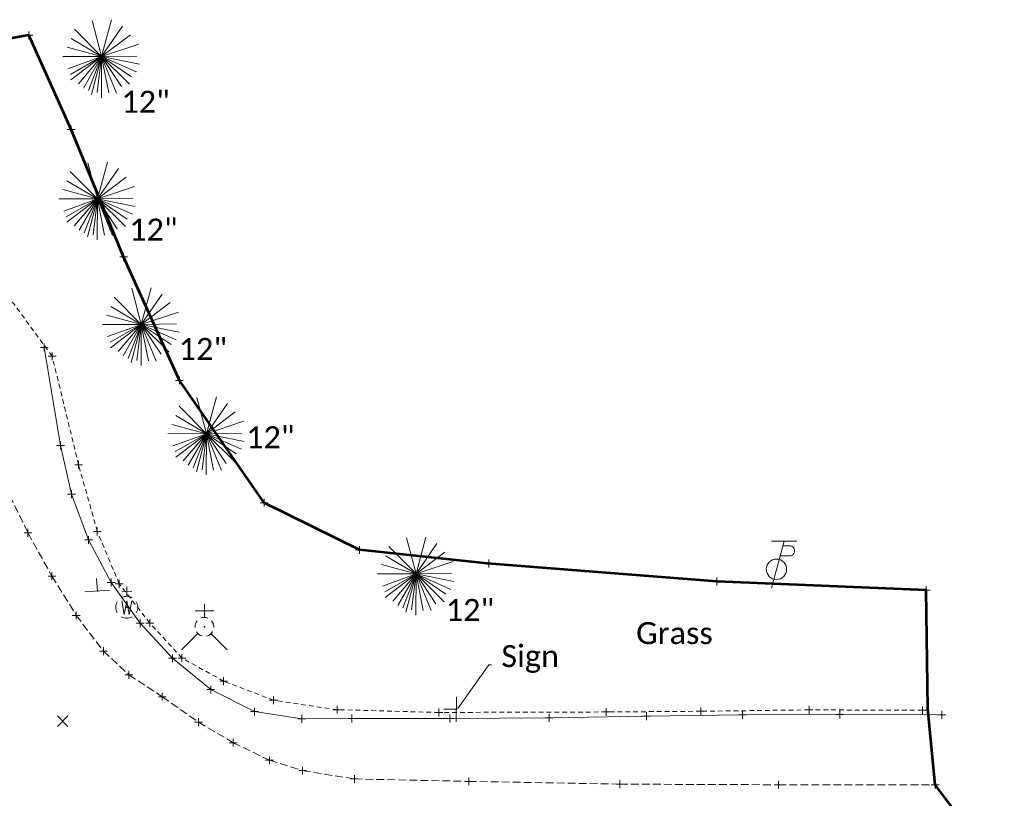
# Model space of a CAD drawing. Extents: x 146022 to 147316, y 438423 to 438809.
# Tile 256 of 256: x 147190 to 147315, y 438637 to 438736. Entities that reach past the tile are written whole.
import ezdxf

# ---------------------------------------------------------------- set-up
doc = ezdxf.new("R2010")
doc.units = 0
doc.header["$MEASUREMENT"] = 0
for name, pattern in [('DGN Style 2', [1.00281, 0.601686, -0.401124]), ('DGN Style 3', [1.403934, 1.00281, -0.401124]), ('grrtex', [0])]:
    doc.linetypes.add(name, pattern=pattern)
for name, color, linetype, lineweight in [('DT_X_Terrain_Boundary', 5, 'Continuous', 0), ('DT_X_Terrain_Ground_Line', 92, 'DGN Style 3', 13), ('PV_X_EOP', 7, 'DGN Style 3', 0), ('RD_X_GR_Rt', 97, 'grrtex', 0), ('RD_X_Text', 7, 'Continuous', 0), ('SN_X_Public', 3, 'Continuous', 0), ('SN_X_Public (Construction)', 3, 'Continuous', 0), ('SV_X_Random_Point (Construction)', 7, 'Continuous', 0), ('SV_X_Toe_of_Slope', 193, 'DGN Style 2', 0), ('SV_X_Top_of_Bank', 97, 'DGN Style 2', 0), ('UT_X_Misc_Cells', 7, 'Continuous', 0), ('UT_X_Water_Cells', 133, 'Continuous', 0), ('UT_X_Water_Cells (Construction)', 133, 'Continuous', 0), ('VG_X_Cells', 3, 'Continuous', 0)]:
    doc.layers.add(name, color=color, linetype=linetype, lineweight=lineweight)
doc.layers.add('SV_X_Shot_Marker (Construction)', color=40, linetype='Continuous', lineweight=0, transparency=0.5)
doc.layers.add('SV_X_Terrain_Boundary', color=7, linetype='Continuous', lineweight=53, plot=False)
doc.styles.add('Style-Calibri Light', font='calibril.ttf')
doc.styles.add('~P_Label - LeftCenter_0', font='calibrii.ttf')
doc.dimstyles.new('_Lbl_Leader_Line', dxfattribs={"dimtxt": 0.14, "dimasz": 0.349999, "dimexe": 0.07, "dimexo": 0.07, "dimgap": 0.07, "dimtad": 1, "dimdec": 0, "dimzin": 11, "dimdsep": 46, "dimtxsty": '~P_Label - LeftCenter_0', "dimcen": 0, "dimse1": 1, "dimse2": 1, "dimclrd": 7, "dimclre": 7, "dimaunit": 1, "dimadec": 4, "dimazin": 2, "dimtfac": 1, "dimtdec": 0, "dimtofl": 0, "dimtmove": 1, "dimatfit": 1, "dimldrblk": 'NONE', "dimfxl": 1, "dimtolj": 1, "dimtzin": 11, "dimlwd": 0, "dimlwe": 0, "dimarcsym": 0})

# ---------------------------------------------------------------- blocks, each defined once
blk = doc.blocks.new('SVPT_48')
at = {"layer": 'SV_X_Shot_Marker (Construction)', "transparency": 33554495}
for p, q in [((-0.025, 0), (0.025, 0)), ((0, 0.025), (0, -0.025))]:
    blk.add_line(p, q, dxfattribs=at)
blk.add_point((0, 0), dxfattribs=at)
blk = doc.blocks.new('SVPT_49')
at = {"layer": 'SV_X_Shot_Marker (Construction)', "transparency": 33554495}
for p, q in [((-0.025, 0), (0.025, 0)), ((0, 0.025), (0, -0.025))]:
    blk.add_line(p, q, dxfattribs=at)
blk.add_point((0, 0), dxfattribs=at)
blk = doc.blocks.new('SVPT_50')
at = {"layer": 'SV_X_Shot_Marker (Construction)', "transparency": 33554495}
for p, q in [((-0.025, 0), (0.025, 0)), ((0, 0.025), (0, -0.025))]:
    blk.add_line(p, q, dxfattribs=at)
blk.add_point((0, 0), dxfattribs=at)
blk = doc.blocks.new('SVPT_51')
at = {"layer": 'SV_X_Shot_Marker (Construction)', "transparency": 33554495}
for p, q in [((-0.025, 0), (0.025, 0)), ((0, 0.025), (0, -0.025))]:
    blk.add_line(p, q, dxfattribs=at)
blk.add_point((0, 0), dxfattribs=at)
blk = doc.blocks.new('SVPT_52')
at = {"layer": 'SV_X_Shot_Marker (Construction)', "transparency": 33554495}
for p, q in [((-0.025, 0), (0.025, 0)), ((0, 0.025), (0, -0.025))]:
    blk.add_line(p, q, dxfattribs=at)
blk.add_point((0, 0), dxfattribs=at)
blk = doc.blocks.new('SVPT_53')
at = {"layer": 'SV_X_Shot_Marker (Construction)', "transparency": 33554495}
for p, q in [((-0.025, 0), (0.025, 0)), ((0, 0.025), (0, -0.025))]:
    blk.add_line(p, q, dxfattribs=at)
blk.add_point((0, 0), dxfattribs=at)
blk = doc.blocks.new('SVPT_54')
at = {"layer": 'SV_X_Shot_Marker (Construction)', "transparency": 33554495}
for p, q in [((0, 0.025), (0, -0.025)), ((-0.025, 0), (0.025, 0))]:
    blk.add_line(p, q, dxfattribs=at)
blk.add_point((0, 0), dxfattribs=at)
blk = doc.blocks.new('SVPT_55')
at = {"layer": 'SV_X_Shot_Marker (Construction)', "transparency": 33554495}
for p, q in [((-0.025, 0), (0.025, 0)), ((0, 0.025), (0, -0.025))]:
    blk.add_line(p, q, dxfattribs=at)
blk.add_point((0, 0), dxfattribs=at)
blk = doc.blocks.new('SVPT_56')
at = {"layer": 'SV_X_Shot_Marker (Construction)', "transparency": 33554495}
for p, q in [((-0.025, 0), (0.025, 0)), ((0, 0.025), (0, -0.025))]:
    blk.add_line(p, q, dxfattribs=at)
blk.add_point((0, 0), dxfattribs=at)
blk = doc.blocks.new('SVPT_57')
at = {"layer": 'SV_X_Shot_Marker (Construction)', "transparency": 33554495}
for p, q in [((-0.025, 0), (0.025, 0)), ((0, 0.025), (0, -0.025))]:
    blk.add_line(p, q, dxfattribs=at)
blk.add_point((0, 0), dxfattribs=at)
blk = doc.blocks.new('SVPT_58')
at = {"layer": 'SV_X_Shot_Marker (Construction)', "transparency": 33554495}
for p, q in [((-0.025, 0), (0.025, 0)), ((0, 0.025), (0, -0.025))]:
    blk.add_line(p, q, dxfattribs=at)
blk.add_point((0, 0), dxfattribs=at)
blk = doc.blocks.new('SVPT_59')
at = {"layer": 'SV_X_Shot_Marker (Construction)', "transparency": 33554495}
for p, q in [((-0.025, 0), (0.025, 0)), ((0, 0.025), (0, -0.025))]:
    blk.add_line(p, q, dxfattribs=at)
blk.add_point((0, 0), dxfattribs=at)
blk = doc.blocks.new('SVPT_60')
at = {"layer": 'SV_X_Shot_Marker (Construction)', "transparency": 33554495}
for p, q in [((-0.025, 0), (0.025, 0)), ((0, 0.025), (0, -0.025))]:
    blk.add_line(p, q, dxfattribs=at)
blk.add_point((0, 0), dxfattribs=at)
blk = doc.blocks.new('SVPT_61')
at = {"layer": 'SV_X_Shot_Marker (Construction)', "transparency": 33554495}
for p, q in [((-0.025, 0), (0.025, 0)), ((0, 0.025), (0, -0.025))]:
    blk.add_line(p, q, dxfattribs=at)
blk.add_point((0, 0), dxfattribs=at)
blk = doc.blocks.new('SVPT_62')
at = {"layer": 'SV_X_Shot_Marker (Construction)', "transparency": 33554495}
for p, q in [((-0.025, 0), (0.025, 0)), ((0, 0.025), (0, -0.025))]:
    blk.add_line(p, q, dxfattribs=at)
blk.add_point((0, 0), dxfattribs=at)
blk = doc.blocks.new('SVPT_63')
at = {"layer": 'SV_X_Shot_Marker (Construction)', "transparency": 33554495}
for p, q in [((-0.025, 0), (0.025, 0)), ((0, 0.025), (0, -0.025))]:
    blk.add_line(p, q, dxfattribs=at)
blk.add_point((0, 0), dxfattribs=at)
blk = doc.blocks.new('SVPT_64')
at = {"layer": 'SV_X_Shot_Marker (Construction)', "transparency": 33554495}
for p, q in [((0, 0.025), (0, -0.025)), ((-0.025, 0), (0.025, 0))]:
    blk.add_line(p, q, dxfattribs=at)
blk.add_point((0, 0), dxfattribs=at)
blk = doc.blocks.new('SVPT_65')
at = {"layer": 'SV_X_Shot_Marker (Construction)', "transparency": 33554495}
for p, q in [((-0.025, 0), (0.025, 0)), ((0, 0.025), (0, -0.025))]:
    blk.add_line(p, q, dxfattribs=at)
blk.add_point((0, 0), dxfattribs=at)
blk = doc.blocks.new('SVPT_66')
at = {"layer": 'SV_X_Shot_Marker (Construction)', "transparency": 33554495}
for p, q in [((-0.025, 0), (0.025, 0)), ((0, 0.025), (0, -0.025))]:
    blk.add_line(p, q, dxfattribs=at)
blk.add_point((0, 0), dxfattribs=at)
blk = doc.blocks.new('SVPT_67')
at = {"layer": 'SV_X_Shot_Marker (Construction)', "transparency": 33554495}
for p, q in [((-0.025, 0), (0.025, 0)), ((0, 0.025), (0, -0.025))]:
    blk.add_line(p, q, dxfattribs=at)
blk.add_point((0, 0), dxfattribs=at)
blk = doc.blocks.new('SVPT_68')
at = {"layer": 'SV_X_Shot_Marker (Construction)', "transparency": 33554495}
for p, q in [((-0.025, 0), (0.025, 0)), ((0, 0.025), (0, -0.025))]:
    blk.add_line(p, q, dxfattribs=at)
blk.add_point((0, 0), dxfattribs=at)
blk = doc.blocks.new('SVPT_69')
at = {"layer": 'SV_X_Shot_Marker (Construction)', "transparency": 33554495}
for p, q in [((-0.025, 0), (0.025, 0)), ((0, 0.025), (0, -0.025))]:
    blk.add_line(p, q, dxfattribs=at)
blk.add_point((0, 0), dxfattribs=at)
blk = doc.blocks.new('SVPT_70')
at = {"layer": 'SV_X_Shot_Marker (Construction)', "transparency": 33554495}
for p, q in [((-0.025, 0), (0.025, 0)), ((0, 0.025), (0, -0.025))]:
    blk.add_line(p, q, dxfattribs=at)
blk.add_point((0, 0), dxfattribs=at)
blk = doc.blocks.new('SVPT_71')
at = {"layer": 'SV_X_Shot_Marker (Construction)', "transparency": 33554495}
for p, q in [((-0.025, 0), (0.025, 0)), ((0, 0.025), (0, -0.025))]:
    blk.add_line(p, q, dxfattribs=at)
blk.add_point((0, 0), dxfattribs=at)
blk = doc.blocks.new('SVPT_72')
at = {"layer": 'SV_X_Shot_Marker (Construction)', "transparency": 33554495}
for p, q in [((-0.025, 0), (0.025, 0)), ((0, 0.025), (0, -0.025))]:
    blk.add_line(p, q, dxfattribs=at)
blk.add_point((0, 0), dxfattribs=at)
blk = doc.blocks.new('SVPT_73')
at = {"layer": 'SV_X_Shot_Marker (Construction)', "transparency": 33554495}
for p, q in [((-0.025, 0), (0.025, 0)), ((0, 0.025), (0, -0.025))]:
    blk.add_line(p, q, dxfattribs=at)
blk.add_point((0, 0), dxfattribs=at)
blk = doc.blocks.new('SVPT_74')
at = {"layer": 'SV_X_Shot_Marker (Construction)', "transparency": 33554495}
for p, q in [((-0.025, 0), (0.025, 0)), ((0, 0.025), (0, -0.025))]:
    blk.add_line(p, q, dxfattribs=at)
blk.add_point((0, 0), dxfattribs=at)
blk = doc.blocks.new('WGV')
at = {"layer": 'UT_X_Water_Cells', "color": 133, "linetype": 'Continuous', "lineweight": 0}
for p, q in [((0, 0.07), (0, 0.1336)), ((0.0318, 0.1018), (-0.0318, 0.1018))]:
    blk.add_line(p, q, dxfattribs=at)
at = {"layer": 'UT_X_Water_Cells', "color": 133, "linetype": 'Continuous', "lineweight": 0, "flags": 128}
blk.add_lwpolyline([(-0.0318, 0.041), (-0.0159, -0.0452), (0, 0.041), (0.016, -0.0452), (0.0318, 0.041)], dxfattribs=at)
at = {"layer": 'UT_X_Water_Cells', "color": 133, "linetype": 'Continuous', "lineweight": 0}
for start, end in [(60.01836, 120.01574), (330.01836, 29.98164), (239.98426, 299.98164)]:
    blk.add_arc((0, 0.0001), 0.07, start, end, dxfattribs=at)
at = {"layer": 'UT_X_Water_Cells', "color": 133, "linetype": 'Continuous', "lineweight": 0, "extrusion": (0, 0, -1)}
blk.add_arc((0, 0.0001), 0.07, 330.01836, 29.98164, dxfattribs=at)
at = {"layer": 'UT_X_Water_Cells (Construction)', "color": 133, "linetype": 'Continuous', "lineweight": 30}
blk.add_point((0, 0), dxfattribs=at)
blk = doc.blocks.new('SVPT_75')
at = {"layer": 'SV_X_Shot_Marker (Construction)', "transparency": 33554495}
for p, q in [((-0.025, 0), (0.025, 0)), ((0, 0.025), (0, -0.025))]:
    blk.add_line(p, q, dxfattribs=at)
blk.add_point((0, 0), dxfattribs=at)
blk = doc.blocks.new('SVPT_76')
at = {"layer": 'SV_X_Shot_Marker (Construction)', "transparency": 33554495}
for p, q in [((-0.025, 0), (0.025, 0)), ((0, 0.025), (0, -0.025))]:
    blk.add_line(p, q, dxfattribs=at)
blk.add_point((0, 0), dxfattribs=at)
blk = doc.blocks.new('SVPT_77')
at = {"layer": 'SV_X_Shot_Marker (Construction)', "transparency": 33554495}
for p, q in [((-0.025, 0), (0.025, 0)), ((0, 0.025), (0, -0.025))]:
    blk.add_line(p, q, dxfattribs=at)
blk.add_point((0, 0), dxfattribs=at)
blk = doc.blocks.new('SVPT_78')
at = {"layer": 'SV_X_Shot_Marker (Construction)', "transparency": 33554495}
for p, q in [((-0.025, 0), (0.025, 0)), ((0, 0.025), (0, -0.025))]:
    blk.add_line(p, q, dxfattribs=at)
blk.add_point((0, 0), dxfattribs=at)
blk = doc.blocks.new('SVPT_79')
at = {"layer": 'SV_X_Shot_Marker (Construction)', "transparency": 33554495}
for p, q in [((-0.025, 0), (0.025, 0)), ((0, 0.025), (0, -0.025))]:
    blk.add_line(p, q, dxfattribs=at)
blk.add_point((0, 0), dxfattribs=at)
blk = doc.blocks.new('SGN1P_1')
at = {"layer": 'SN_X_Public', "color": 3, "linetype": 'Continuous', "lineweight": 0}
for p, q in [((0, 0.08), (0, -0.08)), ((0, 0), (-0.08, 0))]:
    blk.add_line(p, q, dxfattribs=at)
at = {"layer": 'SN_X_Public (Construction)', "color": 3, "linetype": 'Continuous', "lineweight": 30}
blk.add_point((0, 0), dxfattribs=at)
blk = doc.blocks.new('FH')
at = {"layer": 'UT_X_Water_Cells', "color": 133, "linetype": 'Continuous', "lineweight": 0}
for p, q in [((-0.0001, 0.0602), (-0.0001, 0.1462)), ((0.0599, 0.1032), (-0.0601, 0.1032)), ((-0.0423, -0.0424), (-0.1463, -0.1463)), ((0.0423, -0.0424), (0.1463, -0.1463))]:
    blk.add_line(p, q, dxfattribs=at)
for start, end in [(140.02099, 184.06293), (68.13946, 112.03798), (356.01648, 39.98885), (211.87877, 255.84793), (283.82389, 329.90967)]:
    blk.add_arc((0, 0), 0.06, start, end, dxfattribs=at)
at = {"layer": 'UT_X_Water_Cells (Construction)', "color": 133, "linetype": 'Continuous', "lineweight": 30}
blk.add_point((0, 0), dxfattribs=at)
blk.add_point((0, 0), dxfattribs=at)
blk = doc.blocks.new('SGN1P_2')
at = {"layer": 'SN_X_Public', "color": 3, "linetype": 'Continuous', "lineweight": 0}
for p, q in [((0, 0.08), (0, -0.08)), ((0, 0), (-0.08, 0))]:
    blk.add_line(p, q, dxfattribs=at)
at = {"layer": 'SN_X_Public (Construction)', "color": 3, "linetype": 'Continuous', "lineweight": 30}
blk.add_point((0, 0), dxfattribs=at)
blk = doc.blocks.new('ETREE')
at = {"layer": 'VG_X_Cells', "color": 3, "linetype": 'Continuous', "lineweight": 0}
for p, q in [((0, 0), (-0.0617, 0.2307)), ((0, 0), (0.0628, 0.2349)), ((0, 0), (0.1328, 0.1943)), ((0, 0), (-0.1745, 0.1743)), ((0, 0), (0.1828, 0.1403)), ((0, 0), (-0.1953, 0.1148)), ((0, 0), (0.2368, 0.0803)), ((-0.2467, 0), (0, 0)), ((0, 0), (-0.2207, 0.0592)), ((0, 0), (-0.2145, -0.0781)), ((0, 0), (-0.1992, -0.1141)), ((0, 0), (-0.1953, -0.1497)), ((0, 0), (-0.1472, -0.1733)), ((0, 0), (-0.1159, -0.2007)), ((0, 0), (-0.0832, -0.217)), ((0, 0), (-0.0632, -0.2428)), ((0, 0), (-0.0271, -0.2296)), ((0, 0), (0.2255, 0.0046)), ((0, -0.262), (0, 0)), ((0, 0), (0.0461, -0.2318)), ((0, 0), (0.0967, -0.2334)), ((0, 0), (0.1268, -0.1897)), ((0, 0), (0.1794, -0.1761)), ((0, 0), (0.1911, -0.1277)), ((0, 0), (0.2233, -0.0971)), ((0, 0), (0.2414, -0.0479))]:
    blk.add_line(p, q, dxfattribs=at)
blk = doc.blocks.new('ETREE_1')
at = {"layer": 'VG_X_Cells', "color": 3, "linetype": 'Continuous', "lineweight": 0}
for p, q in [((0, 0), (-0.0617, 0.2307)), ((0, 0), (0.0628, 0.2349)), ((0, 0), (0.1328, 0.1943)), ((0, 0), (-0.1745, 0.1743)), ((0, 0), (0.1828, 0.1403)), ((0, 0), (-0.1953, 0.1148)), ((0, 0), (0.2368, 0.0803)), ((-0.2468, 0), (0, 0)), ((0, 0), (-0.2207, 0.0592)), ((0, 0), (-0.2145, -0.0781)), ((0, 0), (-0.1992, -0.1141)), ((0, 0), (-0.1953, -0.1497)), ((0, 0), (-0.1472, -0.1733)), ((0, 0), (-0.1159, -0.2007)), ((0, 0), (-0.0832, -0.217)), ((0, 0), (-0.0632, -0.2428)), ((0, 0), (-0.0271, -0.2296)), ((0, 0), (0.2255, 0.0046)), ((0, -0.262), (0, 0)), ((0, 0), (0.0461, -0.2318)), ((0, 0), (0.0967, -0.2334)), ((0, 0), (0.1268, -0.1897)), ((0, 0), (0.1794, -0.1761)), ((0, 0), (0.1911, -0.1277)), ((0, 0), (0.2233, -0.0971)), ((0, 0), (0.2414, -0.0479))]:
    blk.add_line(p, q, dxfattribs=at)
blk = doc.blocks.new('ETREE_2')
at = {"layer": 'VG_X_Cells', "color": 3, "linetype": 'Continuous', "lineweight": 0}
for p, q in [((0, 0), (-0.0617, 0.2307)), ((0, 0), (0.0628, 0.2349)), ((0, 0), (0.1328, 0.1943)), ((0, 0), (-0.1745, 0.1743)), ((0, 0), (0.1828, 0.1403)), ((0, 0), (-0.1953, 0.1148)), ((0, 0), (0.2368, 0.0803)), ((-0.2468, 0), (0, 0)), ((0, 0), (-0.2207, 0.0592)), ((0, 0), (-0.2145, -0.0781)), ((0, 0), (-0.1992, -0.1141)), ((0, 0), (-0.1953, -0.1497)), ((0, 0), (-0.1472, -0.1733)), ((0, 0), (-0.1159, -0.2008)), ((0, 0), (-0.0833, -0.217)), ((0, 0), (-0.0632, -0.2428)), ((0, 0), (-0.0271, -0.2296)), ((0, 0), (0.2255, 0.0046)), ((0, -0.262), (0, 0)), ((0, 0), (0.0461, -0.2318)), ((0, 0), (0.0967, -0.2334)), ((0, 0), (0.1268, -0.1897)), ((0, 0), (0.1794, -0.1761)), ((0, 0), (0.1911, -0.1277)), ((0, 0), (0.2233, -0.0971)), ((0, 0), (0.2414, -0.0479))]:
    blk.add_line(p, q, dxfattribs=at)
blk = doc.blocks.new('ETREE_3')
at = {"layer": 'VG_X_Cells', "color": 3, "linetype": 'Continuous', "lineweight": 0}
for p, q in [((0, 0), (-0.0617, 0.2307)), ((0, 0), (0.0628, 0.2349)), ((0, 0), (0.1328, 0.1943)), ((0, 0), (-0.1745, 0.1743)), ((0, 0), (0.1828, 0.1403)), ((0, 0), (-0.1953, 0.1148)), ((0, 0), (0.2368, 0.0803)), ((-0.2467, 0), (0, 0)), ((0, 0), (-0.2207, 0.0592)), ((0, 0), (-0.2145, -0.0781)), ((0, 0), (-0.1992, -0.1141)), ((0, 0), (-0.1953, -0.1497)), ((0, 0), (-0.1472, -0.1733)), ((0, 0), (-0.1159, -0.2007)), ((0, 0), (-0.0832, -0.217)), ((0, 0), (-0.0632, -0.2428)), ((0, 0), (-0.0271, -0.2296)), ((0, 0), (0.2255, 0.0046)), ((0, -0.262), (0, 0)), ((0, 0), (0.0461, -0.2318)), ((0, 0), (0.0967, -0.2334)), ((0, 0), (0.1268, -0.1897)), ((0, 0), (0.1794, -0.1761)), ((0, 0), (0.1911, -0.1277)), ((0, 0), (0.2233, -0.0971)), ((0, 0), (0.2414, -0.0479))]:
    blk.add_line(p, q, dxfattribs=at)
blk = doc.blocks.new('ETREE_4')
at = {"layer": 'VG_X_Cells', "color": 3, "linetype": 'Continuous', "lineweight": 0}
for p, q in [((0, 0), (-0.0618, 0.2307)), ((0, 0), (0.0628, 0.2349)), ((0, 0), (0.1327, 0.1943)), ((0, 0), (-0.1745, 0.1743)), ((0, 0), (0.1828, 0.1403)), ((0, 0), (-0.1953, 0.1148)), ((0, 0), (0.2368, 0.0803)), ((0, 0), (-0.2207, 0.0592)), ((0, 0), (0.2255, 0.0046)), ((-0.2468, 0), (0, 0)), ((0, 0), (-0.2145, -0.0781)), ((0, 0), (-0.1992, -0.1141)), ((0, 0), (-0.1953, -0.1498)), ((0, 0), (-0.1473, -0.1733)), ((0, 0), (-0.1159, -0.2007)), ((0, 0), (-0.0833, -0.217)), ((0, 0), (-0.0632, -0.2428)), ((0, 0), (-0.0271, -0.2296)), ((0, -0.262), (0, 0)), ((0, 0), (0.0461, -0.2318)), ((0, 0), (0.0967, -0.2334)), ((0, 0), (0.1268, -0.1897)), ((0, 0), (0.1794, -0.1761)), ((0, 0), (0.1911, -0.1278)), ((0, 0), (0.2233, -0.0971)), ((0, 0), (0.2414, -0.0479))]:
    blk.add_line(p, q, dxfattribs=at)
blk = doc.blocks.new('SVPT_80')
at = {"layer": 'SV_X_Shot_Marker (Construction)', "transparency": 33554495}
for p, q in [((-0.025, 0), (0.025, 0)), ((0, 0.025), (0, -0.025))]:
    blk.add_line(p, q, dxfattribs=at)
blk.add_point((0, 0), dxfattribs=at)
blk = doc.blocks.new('SVPT_81')
at = {"layer": 'SV_X_Shot_Marker (Construction)', "transparency": 33554495}
for p, q in [((-0.025, 0), (0.025, 0)), ((0, 0.025), (0, -0.025))]:
    blk.add_line(p, q, dxfattribs=at)
blk.add_point((0, 0), dxfattribs=at)
blk = doc.blocks.new('SVPT_82')
at = {"layer": 'SV_X_Shot_Marker (Construction)', "transparency": 33554495}
for p, q in [((-0.025, 0), (0.025, 0)), ((0, 0.025), (0, -0.025))]:
    blk.add_line(p, q, dxfattribs=at)
blk.add_point((0, 0), dxfattribs=at)
blk = doc.blocks.new('SVPT_83')
at = {"layer": 'SV_X_Shot_Marker (Construction)', "transparency": 33554495}
for p, q in [((-0.025, 0), (0.025, 0)), ((0, 0.025), (0, -0.025))]:
    blk.add_line(p, q, dxfattribs=at)
blk.add_point((0, 0), dxfattribs=at)
blk = doc.blocks.new('SVPT_84')
at = {"layer": 'SV_X_Shot_Marker (Construction)', "transparency": 33554495}
for p, q in [((-0.025, 0), (0.025, 0)), ((0, 0.025), (0, -0.025))]:
    blk.add_line(p, q, dxfattribs=at)
blk.add_point((0, 0), dxfattribs=at)
blk = doc.blocks.new('SVPT_85')
at = {"layer": 'SV_X_Shot_Marker (Construction)', "transparency": 33554495}
for p, q in [((-0.025, 0), (0.025, 0)), ((0, 0.025), (0, -0.025))]:
    blk.add_line(p, q, dxfattribs=at)
blk.add_point((0, 0), dxfattribs=at)
blk = doc.blocks.new('SVPT_86')
at = {"layer": 'SV_X_Shot_Marker (Construction)', "transparency": 33554495}
for p, q in [((-0.025, 0), (0.025, 0)), ((0, 0.025), (0, -0.025))]:
    blk.add_line(p, q, dxfattribs=at)
blk.add_point((0, 0), dxfattribs=at)
blk = doc.blocks.new('SVPT_87')
at = {"layer": 'SV_X_Shot_Marker (Construction)', "transparency": 33554495}
for p, q in [((-0.025, 0), (0.025, 0)), ((0, 0.025), (0, -0.025))]:
    blk.add_line(p, q, dxfattribs=at)
blk.add_point((0, 0), dxfattribs=at)
blk = doc.blocks.new('SVPT_88')
at = {"layer": 'SV_X_Shot_Marker (Construction)', "transparency": 33554495}
for p, q in [((-0.025, 0), (0.025, 0)), ((0, 0.025), (0, -0.025))]:
    blk.add_line(p, q, dxfattribs=at)
blk.add_point((0, 0), dxfattribs=at)
blk = doc.blocks.new('SVPT_89')
at = {"layer": 'SV_X_Shot_Marker (Construction)', "transparency": 33554495}
for p, q in [((-0.025, 0), (0.025, 0)), ((0, 0.025), (0, -0.025))]:
    blk.add_line(p, q, dxfattribs=at)
blk.add_point((0, 0), dxfattribs=at)
blk = doc.blocks.new('SVPT_90')
at = {"layer": 'SV_X_Shot_Marker (Construction)', "transparency": 33554495}
for p, q in [((-0.025, 0), (0.025, 0)), ((0, 0.025), (0, -0.025))]:
    blk.add_line(p, q, dxfattribs=at)
blk.add_point((0, 0), dxfattribs=at)
blk = doc.blocks.new('SVPT_91')
at = {"layer": 'SV_X_Shot_Marker (Construction)', "transparency": 33554495}
for p, q in [((0, 0.025), (0, -0.025)), ((-0.025, 0), (0.025, 0))]:
    blk.add_line(p, q, dxfattribs=at)
blk.add_point((0, 0), dxfattribs=at)
blk = doc.blocks.new('SVPT_92')
at = {"layer": 'SV_X_Shot_Marker (Construction)', "transparency": 33554495}
for p, q in [((-0.025, 0), (0.025, 0)), ((0, 0.025), (0, -0.025))]:
    blk.add_line(p, q, dxfattribs=at)
blk.add_point((0, 0), dxfattribs=at)
blk = doc.blocks.new('SVPT_93')
at = {"layer": 'SV_X_Shot_Marker (Construction)', "transparency": 33554495}
for p, q in [((-0.025, 0), (0.025, 0)), ((0, 0.025), (0, -0.025))]:
    blk.add_line(p, q, dxfattribs=at)
blk.add_point((0, 0), dxfattribs=at)
blk = doc.blocks.new('SVPT_94')
at = {"layer": 'SV_X_Shot_Marker (Construction)', "transparency": 33554495}
for p, q in [((-0.025, 0), (0.025, 0)), ((0, 0.025), (0, -0.025))]:
    blk.add_line(p, q, dxfattribs=at)
blk.add_point((0, 0), dxfattribs=at)
blk = doc.blocks.new('SVPT_95')
at = {"layer": 'SV_X_Shot_Marker (Construction)', "transparency": 33554495}
for p, q in [((-0.025, 0), (0.025, 0)), ((0, 0.025), (0, -0.025))]:
    blk.add_line(p, q, dxfattribs=at)
blk.add_point((0, 0), dxfattribs=at)
blk = doc.blocks.new('SVPT_96')
at = {"layer": 'SV_X_Shot_Marker (Construction)', "transparency": 33554495}
for p, q in [((-0.025, 0), (0.025, 0)), ((0, 0.025), (0, -0.025))]:
    blk.add_line(p, q, dxfattribs=at)
blk.add_point((0, 0), dxfattribs=at)
blk = doc.blocks.new('SVPT_97')
at = {"layer": 'SV_X_Shot_Marker (Construction)', "transparency": 33554495}
for p, q in [((-0.025, 0), (0.025, 0)), ((0, 0.025), (0, -0.025))]:
    blk.add_line(p, q, dxfattribs=at)
blk.add_point((0, 0), dxfattribs=at)
blk = doc.blocks.new('SVPT_98')
at = {"layer": 'SV_X_Shot_Marker (Construction)', "transparency": 33554495}
for p, q in [((-0.025, 0), (0.025, 0)), ((0, 0.025), (0, -0.025))]:
    blk.add_line(p, q, dxfattribs=at)
blk.add_point((0, 0), dxfattribs=at)
blk = doc.blocks.new('SVPT_99')
at = {"layer": 'SV_X_Shot_Marker (Construction)', "transparency": 33554495}
for p, q in [((0, 0.025), (0, -0.025)), ((-0.025, 0), (0.025, 0))]:
    blk.add_line(p, q, dxfattribs=at)
blk.add_point((0, 0), dxfattribs=at)
blk = doc.blocks.new('SVPT_100')
at = {"layer": 'SV_X_Shot_Marker (Construction)', "transparency": 33554495}
for p, q in [((-0.025, 0), (0.025, 0)), ((0, 0.025), (0, -0.025))]:
    blk.add_line(p, q, dxfattribs=at)
blk.add_point((0, 0), dxfattribs=at)
blk = doc.blocks.new('SVPT_101')
at = {"layer": 'SV_X_Shot_Marker (Construction)', "transparency": 33554495}
for p, q in [((0, 0.025), (0, -0.025)), ((-0.025, 0), (0.025, 0))]:
    blk.add_line(p, q, dxfattribs=at)
blk.add_point((0, 0), dxfattribs=at)
blk = doc.blocks.new('SVPT_102')
at = {"layer": 'SV_X_Shot_Marker (Construction)', "transparency": 33554495}
for p, q in [((-0.025, 0), (0.025, 0)), ((0, 0.025), (0, -0.025))]:
    blk.add_line(p, q, dxfattribs=at)
blk.add_point((0, 0), dxfattribs=at)
blk = doc.blocks.new('TPW')
at = {"layer": 'UT_X_Misc_Cells', "color": 30, "linetype": 'Continuous', "lineweight": 0}
for p, q in [((0.0482, 0.18), (-0.0322, -0.12)), ((0.1282, 0.18), (-0.0318, 0.18)), ((0.0402, 0.15), (0.0827, 0.15)), ((0.0231, 0.0863), (0.0827, 0.0863))]:
    blk.add_line(p, q, dxfattribs=at)
blk.add_circle((0, 0), 0.065, dxfattribs=at)
at = {"layer": 'UT_X_Misc_Cells', "color": 30, "linetype": 'Continuous', "lineweight": 0, "extrusion": (0, 0, -1)}
blk.add_arc((-0.0833, 0.1181), 0.0319, 88.8767, 271.1233, dxfattribs=at)
blk = doc.blocks.new('X_44')
at = {"layer": 'SV_X_Random_Point (Construction)', "color": 7, "linetype": 'Continuous', "lineweight": 0, "transparency": 33554559}
for p, q in [((-0.0333, -0.0334), (0.0333, 0.0334)), ((-0.0333, 0.0334), (0.0333, -0.0334))]:
    blk.add_line(p, q, dxfattribs=at)
blk = doc.blocks.new('_None')
blk = doc.blocks.new('*U1357', base_point=(146983.55, 438631.04, 1129.01))
at = {"layer": 'DT_X_Terrain_Boundary'}
blk.add_polyline3d([(147176.27, 438565.29, 1125.96), (147217.71, 438580.32, 1124.78), (147300.89, 438609.08, 1130.01), (147298.51, 438613.53, 1130.41), (147297.31, 438615.79, 1130.67), (147298.02, 438616.68, 1130.74), (147315.19, 438626.82, 1130.45), (147306.36, 438638.47, 1130.39), (147305.46, 438647.82, 1129.47), (147305.42, 438648.21, 1129.35), (147305.22, 438663.33, 1124.59), (147278.52, 438664.42, 1125.25), (147249.42, 438666.72, 1126.06), (147249.2, 438666.73, 1126.07), (147232.91, 438668.45, 1126.64), (147220.74, 438674.48, 1127.01), (147209.94, 438690.09, 1127.51), (147202.83, 438705.86, 1128.5), (147196.14, 438722.09, 1129.24), (147190.74, 438734.13, 1129.82), (147174.75, 438731.3, 1132.46)], dxfattribs=at)

msp = doc.modelspace()

# ---------------------------------------------------------------- linework, layer by layer
at = {"layer": 'PV_X_EOP'}
msp.add_polyline3d([(147174.75, 438731.3, 1132.46), (147178.86, 438711.68, 1132.99), (147182.87, 438694.34, 1133.42), (147186.5, 438681.72, 1133.56), (147188.31, 438675.4, 1133.59), (147190.62, 438670.63, 1133.63), (147193.68, 438665.1, 1133.6), (147196.78, 438660.1, 1133.53), (147200.25, 438655.54, 1133.48), (147203.5, 438652.51, 1133.43), (147207.76, 438649.72, 1133.32), (147212.37, 438646.47, 1133.2), (147216.81, 438643.85, 1133.09), (147221.44, 438641.6, 1133), (147225.66, 438640.28, 1132.92), (147232.27, 438639.22, 1132.7), (147246.86, 438638.91, 1132.21), (147266.15, 438638.56, 1131.58), (147286.37, 438638.48, 1131), (147306.36, 438638.47, 1130.39)], dxfattribs=at)
at = {"layer": 'RD_X_GR_Rt'}
msp.add_polyline3d([(147307.22, 438647.41, 1129.49), (147294.21, 438647.44, 1129.78), (147281.77, 438647.41, 1130.09), (147269.52, 438647.23, 1130.71), (147257.11, 438647.03, 1131.22), (147244.44, 438646.93, 1131.68), (147231.96, 438646.93, 1132.24), (147225.57, 438646.89, 1132.5), (147219.53, 438647.81, 1132.9), (147213.94, 438650.62, 1132.96), (147209.06, 438654.62, 1132.69), (147204.93, 438659.11, 1132.9), (147201.23, 438664.29, 1133.31), (147198.36, 438669.72, 1133.22), (147196.17, 438675.57, 1133.02), (147194.77, 438681.77, 1132.88), (147192.7, 438694.3, 1132.28)], dxfattribs=at)
at = {"layer": 'SV_X_Terrain_Boundary'}
msp.add_polyline3d([(147176.27, 438565.29, 1125.96), (147217.71, 438580.32, 1124.78), (147300.89, 438609.08, 1130.01), (147297.31, 438615.79, 1130.67), (147298.02, 438616.68, 1130.74), (147315.19, 438626.82, 1130.45), (147306.36, 438638.47, 1130.39), (147305.42, 438648.21, 1129.53), (147305.22, 438663.33, 1124.59), (147278.52, 438664.42, 1125.25), (147249.2, 438666.73, 1126.07), (147232.91, 438668.45, 1126.64), (147220.74, 438674.48, 1127.01), (147209.94, 438690.09, 1127.51), (147202.83, 438705.86, 1128.5), (147196.14, 438722.09, 1129.24), (147190.74, 438734.13, 1129.82), (147174.75, 438731.3, 1132.46)], dxfattribs=at)
at = {"layer": 'SV_X_Toe_of_Slope'}
msp.add_polyline3d([(147190.74, 438734.13, 1129.82), (147196.14, 438722.09, 1129.24), (147202.83, 438705.86, 1128.5), (147209.94, 438690.09, 1127.51), (147220.74, 438674.48, 1127.01), (147232.91, 438668.45, 1126.64), (147249.42, 438666.71, 1126.06), (147278.52, 438664.42, 1125.25), (147305.22, 438663.33, 1124.59)], dxfattribs=at)
at = {"layer": 'SV_X_Top_of_Bank'}
msp.add_polyline3d([(147304.74, 438647.98, 1129.46), (147290.28, 438648.04, 1129.61), (147276.47, 438647.86, 1130.24), (147264.41, 438647.77, 1130.77), (147243.05, 438647.71, 1131.62), (147230.06, 438648.06, 1132.24), (147221.95, 438649.26, 1132.65), (147215.58, 438651.71, 1132.73), (147210.27, 438654.65, 1132.71), (147206.16, 438659.12, 1132.71), (147202.26, 438664.12, 1133.08), (147199.47, 438670.8, 1133.03), (147197.08, 438679.31, 1132.74), (147193.71, 438693.16, 1132.41), (147184.61, 438705.61, 1132.85), (147179.64, 438730.88, 1132.06)], dxfattribs=at)

# ---------------------------------------------------------------- block references
at = {"layer": 'DT_X_Terrain_Ground_Line'}
msp.add_blockref('*U1357', (146983.55, 438631.04, 1129.01), dxfattribs=at)
at = {"layer": 'SN_X_Public', "color": 3, "linetype": 'Continuous', "lineweight": 0, "xscale": 20, "yscale": 20, "zscale": 20}
for name, p, rotation in [('SGN1P_1', (147199.48, 438663.22, 1133.28), 274.0275267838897), ('SGN1P_2', (147245.28, 438648.12, 1131.47), 359.7888804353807)]:
    msp.add_blockref(name, p, dxfattribs=dict(at, rotation=rotation))
at = {"layer": 'SV_X_Random_Point (Construction)', "color": 7, "linetype": 'Continuous', "lineweight": 0, "transparency": 33554559, "xscale": 20, "yscale": 20, "zscale": 20}
msp.add_blockref('X_44', (147195.04, 438646.6, 1133.9), dxfattribs=at)
at = {"layer": 'SV_X_Shot_Marker (Construction)', "transparency": 33554495, "xscale": 20, "yscale": 20, "zscale": 20}
for name, p in [('SVPT_80', (147190.74, 438734.13, 1129.82)), ('SVPT_81', (147196.14, 438722.09, 1129.24)), ('SVPT_82', (147202.83, 438705.86, 1128.5)), ('SVPT_79', (147192.7, 438694.3, 1132.28)), ('SVPT_102', (147193.71, 438693.16, 1132.41)), ('SVPT_83', (147209.94, 438690.09, 1127.51)), ('SVPT_78', (147194.77, 438681.77, 1132.88)), ('SVPT_101', (147197.08, 438679.31, 1132.74)), ('SVPT_77', (147196.17, 438675.57, 1133.02)), ('SVPT_84', (147220.74, 438674.48, 1127.01)), ('SVPT_48', (147190.62, 438670.63, 1133.63)), ('SVPT_100', (147199.47, 438670.8, 1133.03)), ('SVPT_76', (147198.36, 438669.72, 1133.22)), ('SVPT_85', (147232.91, 438668.45, 1126.64)), ('SVPT_86', (147249.42, 438666.71, 1126.06)), ('SVPT_49', (147193.68, 438665.1, 1133.6)), ('SVPT_75', (147201.23, 438664.29, 1133.31)), ('SVPT_99', (147202.26, 438664.12, 1133.08)), ('SVPT_87', (147278.52, 438664.42, 1125.25)), ('SVPT_88', (147305.22, 438663.33, 1124.59)), ('SVPT_50', (147196.78, 438660.1, 1133.53)), ('SVPT_74', (147204.93, 438659.11, 1132.9)), ('SVPT_98', (147206.16, 438659.12, 1132.71)), ('SVPT_51', (147200.25, 438655.54, 1133.48)), ('SVPT_73', (147209.06, 438654.62, 1132.69)), ('SVPT_97', (147210.27, 438654.65, 1132.71)), ('SVPT_52', (147203.5, 438652.51, 1133.43)), ('SVPT_96', (147215.58, 438651.71, 1132.73)), ('SVPT_72', (147213.94, 438650.62, 1132.96)), ('SVPT_53', (147207.76, 438649.72, 1133.32)), ('SVPT_95', (147221.95, 438649.26, 1132.65)), ('SVPT_71', (147219.53, 438647.81, 1132.9)), ('SVPT_94', (147230.06, 438648.06, 1132.24)), ('SVPT_93', (147243.05, 438647.71, 1131.62)), ('SVPT_92', (147264.41, 438647.77, 1130.77)), ('SVPT_91', (147276.47, 438647.86, 1130.24)), ('SVPT_65', (147281.77, 438647.41, 1130.09)), ('SVPT_90', (147290.28, 438648.04, 1129.61)), ('SVPT_64', (147294.21, 438647.44, 1129.78)), ('SVPT_89', (147304.74, 438647.98, 1129.46)), ('SVPT_63', (147307.22, 438647.41, 1129.49)), ('SVPT_54', (147212.37, 438646.47, 1133.2)), ('SVPT_70', (147225.57, 438646.89, 1132.5)), ('SVPT_69', (147231.96, 438646.93, 1132.24)), ('SVPT_68', (147244.44, 438646.93, 1131.68)), ('SVPT_67', (147257.11, 438647.03, 1131.22)), ('SVPT_66', (147269.52, 438647.23, 1130.71)), ('SVPT_55', (147216.81, 438643.85, 1133.09)), ('SVPT_56', (147221.44, 438641.6, 1133)), ('SVPT_57', (147225.66, 438640.28, 1132.92)), ('SVPT_58', (147232.27, 438639.22, 1132.7)), ('SVPT_59', (147246.86, 438638.91, 1132.21)), ('SVPT_60', (147266.15, 438638.56, 1131.58)), ('SVPT_61', (147286.37, 438638.48, 1131)), ('SVPT_62', (147306.36, 438638.47, 1130.39))]:
    msp.add_blockref(name, p, dxfattribs=at)
at = {"layer": 'UT_X_Misc_Cells', "color": 30, "linetype": 'Continuous', "lineweight": 0, "xscale": 20, "yscale": 20, "zscale": 20, "rotation": 359.7888804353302}
msp.add_blockref('TPW', (147286.12, 438665.98, 1126.94), dxfattribs=at)
at = {"layer": 'UT_X_Water_Cells', "color": 133, "linetype": 'Continuous', "lineweight": 0, "xscale": 20, "yscale": 20, "zscale": 20}
for name, p, rotation in [('WGV', (147203.23, 438661.13, 1133.16), 359.7888804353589), ('FH', (147213.13, 438658.63, 1129.13), 359.7888804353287)]:
    msp.add_blockref(name, p, dxfattribs=dict(at, rotation=rotation))
at = {"layer": 'VG_X_Cells', "color": 3, "linetype": 'Continuous', "lineweight": 0, "xscale": 20, "yscale": 20, "zscale": 20}
for name, p, rotation in [('ETREE_4', (147200.02, 438731.41, 1129.53), 359.7888804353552), ('ETREE_3', (147199.48, 438713.25, 1127.2), 359.7888804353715), ('ETREE_2', (147205.08, 438697.22, 1128.55), 359.7888804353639), ('ETREE_1', (147213.39, 438683.28, 1127.41), 359.7888804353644), ('ETREE', (147240.13, 438665.38, 1126.78), 359.7888804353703)]:
    msp.add_blockref(name, p, dxfattribs=dict(at, rotation=rotation))

# ---------------------------------------------------------------- texts
at = {"layer": 'RD_X_Text', "linetype": 'Continuous', "style": 'Style-Calibri Light'}
for s, p in [('12"', (147202.54, 438724.25)), ('12"', (147203.54, 438707.94)), ('12"', (147209.85, 438692.7)), ('12"', (147218.46, 438681.43, 49.66)), ('12"', (147243.93, 438659.39)), ('Grass', (147268.21, 438656.44))]:
    msp.add_text(s, height=2.8, dxfattribs=at).set_placement(p)
at = {"layer": 'RD_X_Text', "insert": (147251.02, 438652.75), "char_height": 2.8, "attachment_point": 7, "line_spacing_factor": 0.9, "style": 'Style-Calibri Light'}
msp.add_mtext('Sign', dxfattribs=at)

# ---------------------------------------------------------------- leaders
at = {"layer": 'RD_X_Text', "color": 7, "linetype": 'Continuous', "lineweight": 0, "annotation_type": 0, "has_hookline": 1, "hookline_direction": 0, "text_width": 6.81}
msp.add_leader([(147245.48, 438648.23), (147249.43, 438653.77), (147249.78, 438653.77)], dimstyle='_Lbl_Leader_Line', override={"dimscale": 0, "dimtxt": 0.14, "dimasz": 0.349999, "dimtad": 0}, dxfattribs=at)

doc.saveas('drawing.dxf')
